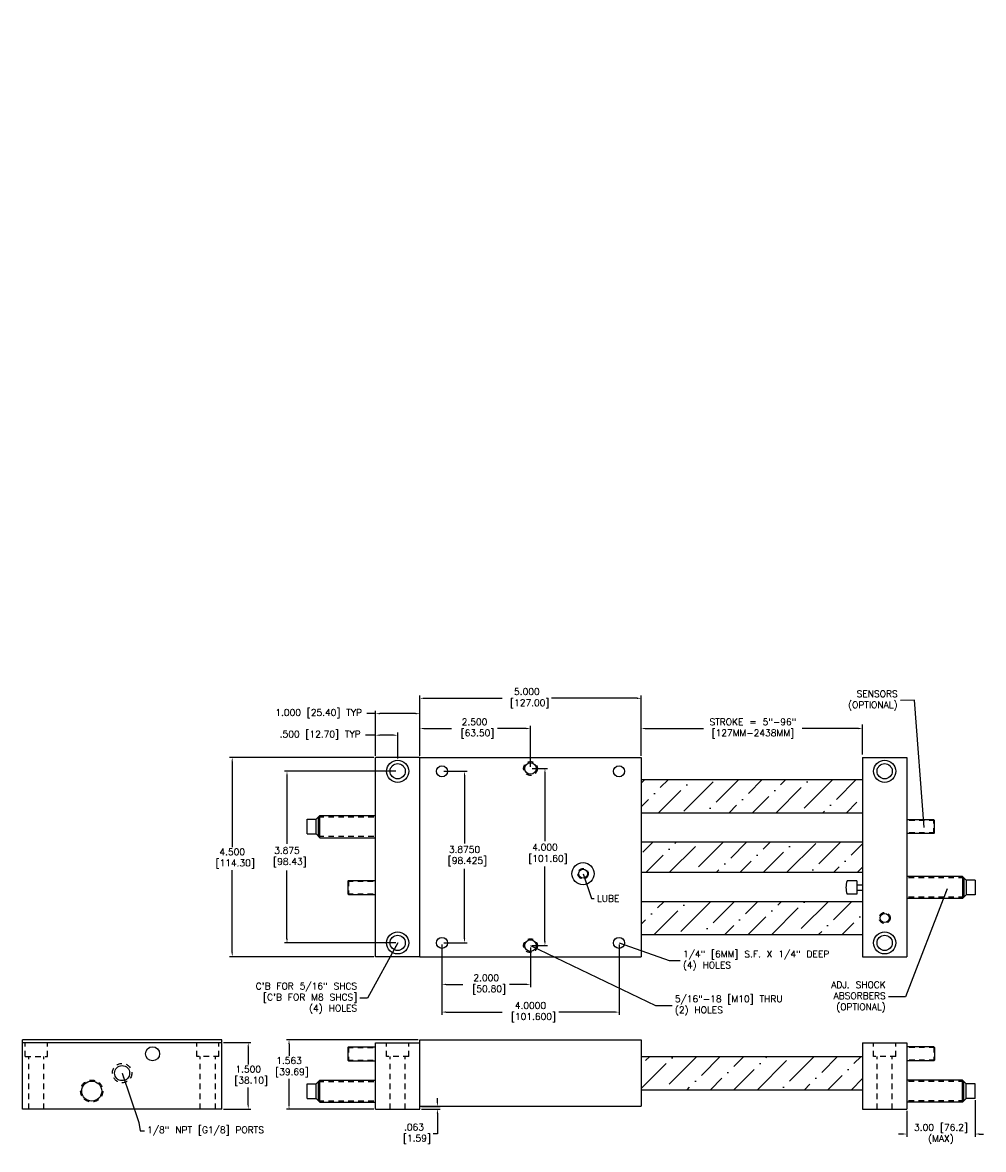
# Model space of a CAD drawing. Extents: x -20 to 27.2, y 0.3 to 41.4.
import ezdxf

# ---------------------------------------------------------------- set-up
doc = ezdxf.new("R2010")
doc.units = 0
doc.header["$MEASUREMENT"] = 0
doc.linetypes.add('HIDDEN2', pattern=[0.1875, 0.125, -0.0625])
doc.layers.get('0').update_dxf_attribs({"linetype": 'CONTINUOUS'})
doc.layers.get('DEFPOINTS').update_dxf_attribs({"linetype": 'CONTINUOUS'})
doc.styles.get("Standard").update_dxf_attribs({"font": 'txt.shx', "height": 0.15})
doc.styles.add('STYLE1', font='txt.shx', dxfattribs={"height": 0.15})
doc.dimstyles.new('British [M]', dxfattribs={"dimtxt": 0.15, "dimasz": 0.094, "dimexe": 0.06, "dimexo": 0.04, "dimgap": 0.06, "dimtad": 0, "dimtih": 1, "dimtoh": 1, "dimdec": 3, "dimzin": 4, "dimdsep": 46, "dimtxsty": 'STYLE1', "dimcen": 0.09, "dimadec": 0, "dimazin": 0, "dimtfac": 1, "dimtdec": 3, "dimtofl": 0, "dimtmove": 0, "dimatfit": 3, "dimfxl": 1, "dimtolj": 1, "dimtzin": 4, "dimarcsym": 0})
doc.dimstyles.get("Standard").update_dxf_attribs({"dimtxt": 0.15, "dimasz": 0.094, "dimexe": 0.094, "dimexo": 0.0625, "dimgap": 0.0625, "dimtad": 0, "dimtih": 1, "dimtoh": 1, "dimdec": 3, "dimzin": 4, "dimdsep": 46, "dimtxsty": 'STYLE1', "dimcen": 0.09, "dimadec": 0, "dimazin": 0, "dimtfac": 1, "dimtdec": 4, "dimtofl": 0, "dimtmove": 0, "dimatfit": 3, "dimfxl": 1, "dimtolj": 1, "dimtzin": 4, "dimarcsym": 0})

# ---------------------------------------------------------------- blocks, each defined once
blk = doc.blocks.new('*D0')
at = {"color": 0, "linetype": 'ByBlock'}
for p, q in [((-11, 24.852), (-11, 26.208)), ((-10.906, 26.148), (-9.143, 26.148)), ((-6.094, 26.148), (-8.023, 26.148)), ((-6, 24.852), (-6, 26.208))]:
    blk.add_line(p, q, dxfattribs=at)
for points in [[(-10.906, 26.163), (-10.906, 26.132), (-11, 26.148)], [(-6.094, 26.163), (-6.094, 26.132), (-6, 26.148)]]:
    blk.add_solid(points, dxfattribs=at)
at = {"layer": 'DEFPOINTS', "color": 0, "linetype": 'ByBlock'}
for p in [(-6, 26.148), (-11, 24.812), (-6, 24.812)]:
    blk.add_point(p, dxfattribs=at)
at = {"color": 0, "linetype": 'ByBlock', "insert": (-8.583, 26.148), "char_height": 0.15, "attachment_point": 5, "style": 'STYLE1'}
blk.add_mtext('\\A1;5.000\\P [127.00]', dxfattribs=at)
blk = doc.blocks.new('*D1')
at = {"color": 0, "linetype": 'ByBlock'}
for p, q in [((-6, 24.875), (-6, 25.559)), ((-5.906, 25.465), (-4.589, 25.465)), ((-1.094, 25.465), (-2.364, 25.465)), ((-1, 24.875), (-1, 25.559))]:
    blk.add_line(p, q, dxfattribs=at)
for points in [[(-5.906, 25.481), (-5.906, 25.449), (-6, 25.465)], [(-1.094, 25.481), (-1.094, 25.449), (-1, 25.465)]]:
    blk.add_solid(points, dxfattribs=at)
at = {"layer": 'DEFPOINTS', "color": 0, "linetype": 'ByBlock'}
for p in [(-1, 25.465), (-6, 24.812), (-1, 24.812)]:
    blk.add_point(p, dxfattribs=at)
at = {"color": 0, "linetype": 'ByBlock', "insert": (-3.477, 25.465), "char_height": 0.15, "attachment_point": 5, "style": 'STYLE1'}
blk.add_mtext('\\A1;STROKE = 5"-96"\\P[127MM-2438MM]', dxfattribs=at)
blk = doc.blocks.new('*D2')
at = {"color": 0, "linetype": 'ByBlock'}
for p, q in [((-12, 25.314), (-12.228, 25.314)), ((-12, 24.852), (-12, 25.374)), ((-11.594, 25.314), (-11.906, 25.314)), ((-11.5, 24.79), (-11.5, 25.374))]:
    blk.add_line(p, q, dxfattribs=at)
for points in [[(-11.906, 25.33), (-11.906, 25.299), (-12, 25.314)], [(-11.594, 25.33), (-11.594, 25.299), (-11.5, 25.314)]]:
    blk.add_solid(points, dxfattribs=at)
at = {"layer": 'DEFPOINTS', "color": 0, "linetype": 'ByBlock'}
for p in [(-12, 25.314), (-12, 24.812), (-11.5, 24.75)]:
    blk.add_point(p, dxfattribs=at)
at = {"color": 0, "linetype": 'ByBlock', "insert": (-13.251, 25.314), "char_height": 0.15, "attachment_point": 5, "style": 'STYLE1'}
blk.add_mtext('\\A1;.500 [12.70] TYP', dxfattribs=at)
blk = doc.blocks.new('*D3')
at = {"color": 0, "linetype": 'ByBlock'}
for p, q in [((-12, 25.801), (-12.2, 25.801)), ((-12, 24.852), (-12, 25.861)), ((-11.094, 25.801), (-11.906, 25.801)), ((-11, 24.852), (-11, 25.861))]:
    blk.add_line(p, q, dxfattribs=at)
for points in [[(-11.906, 25.816), (-11.906, 25.785), (-12, 25.801)], [(-11.094, 25.816), (-11.094, 25.785), (-11, 25.801)]]:
    blk.add_solid(points, dxfattribs=at)
at = {"layer": 'DEFPOINTS', "color": 0, "linetype": 'ByBlock'}
for p in [(-12, 25.801), (-12, 24.812), (-11, 24.812)]:
    blk.add_point(p, dxfattribs=at)
at = {"color": 0, "linetype": 'ByBlock', "insert": (-13.285, 25.801), "char_height": 0.15, "attachment_point": 5, "style": 'STYLE1'}
blk.add_mtext('\\A1;1.000 [25.40] TYP', dxfattribs=at)
blk = doc.blocks.new('*D5')
at = {"color": 0, "linetype": 'Continuous', "lineweight": -2}
for p, q in [((-10.5, 20.585), (-10.5, 19.628)), ((-8.5, 20.523), (-8.5, 19.628)), ((-10.406, 19.688), (-10.028, 19.688)), ((-8.594, 19.688), (-8.972, 19.688))]:
    blk.add_line(p, q, dxfattribs=at)
at = {"color": 0, "linetype": 'Continuous'}
for points in [[(-10.406, 19.703), (-10.406, 19.672), (-10.5, 19.688)], [(-8.594, 19.703), (-8.594, 19.672), (-8.5, 19.688)]]:
    blk.add_solid(points, dxfattribs=at)
at = {"layer": 'DEFPOINTS', "color": 0, "linetype": 'Continuous'}
for p in [(-10.5, 20.625), (-8.5, 20.562), (-8.5, 19.688)]:
    blk.add_point(p, dxfattribs=at)
at = {"color": 0, "linetype": 'Continuous', "insert": (-9.5, 19.688), "char_height": 0.15, "attachment_point": 5, "style": 'STYLE1'}
blk.add_mtext('\\A1;2.000\\P [50.80]', dxfattribs=at)
blk = doc.blocks.new('*D6')
at = {"color": 0, "linetype": 'ByBlock'}
for p, q in [((-11, 24.852), (-11, 25.525)), ((-10.906, 25.465), (-10.287, 25.465)), ((-8.594, 25.465), (-9.242, 25.465)), ((-8.5, 24.602), (-8.5, 25.525))]:
    blk.add_line(p, q, dxfattribs=at)
for points in [[(-10.906, 25.481), (-10.906, 25.449), (-11, 25.465)], [(-8.594, 25.481), (-8.594, 25.449), (-8.5, 25.465)]]:
    blk.add_solid(points, dxfattribs=at)
at = {"layer": 'DEFPOINTS', "color": 0, "linetype": 'ByBlock'}
for p in [(-8.5, 25.465), (-11, 24.812), (-8.5, 24.562)]:
    blk.add_point(p, dxfattribs=at)
at = {"color": 0, "linetype": 'ByBlock', "insert": (-9.764, 25.465), "char_height": 0.15, "attachment_point": 5, "style": 'STYLE1'}
blk.add_mtext('\\A1;2.500\\P [63.50]', dxfattribs=at)
blk = doc.blocks.new('*D7')
at = {"color": 0, "linetype": 'ByBlock'}
for p, q in [((-10.46, 24.5), (-9.93, 24.5)), ((-9.99, 24.406), (-9.99, 22.872)), ((-9.99, 20.719), (-9.99, 22.297)), ((-10.46, 20.625), (-9.93, 20.625))]:
    blk.add_line(p, q, dxfattribs=at)
for points in [[(-10.005, 24.406), (-9.974, 24.406), (-9.99, 24.5)], [(-10.005, 20.719), (-9.974, 20.719), (-9.99, 20.625)]]:
    blk.add_solid(points, dxfattribs=at)
at = {"layer": 'DEFPOINTS', "color": 0, "linetype": 'ByBlock'}
for p in [(-10.5, 24.5), (-10.5, 20.625), (-9.99, 20.625)]:
    blk.add_point(p, dxfattribs=at)
at = {"color": 0, "linetype": 'ByBlock', "insert": (-9.99, 22.584), "char_height": 0.15, "attachment_point": 5, "style": 'STYLE1'}
blk.add_mtext('\\A1;3.8750\\P [98.425]', dxfattribs=at)
blk = doc.blocks.new('*D8')
at = {"color": 0, "linetype": 'ByBlock'}
for p, q in [((-8.46, 24.562), (-8.113, 24.562)), ((-8.173, 24.468), (-8.173, 22.92)), ((-8.173, 20.657), (-8.173, 22.346)), ((-8.46, 20.562), (-8.113, 20.562))]:
    blk.add_line(p, q, dxfattribs=at)
for points in [[(-8.189, 24.468), (-8.158, 24.468), (-8.173, 24.562)], [(-8.189, 20.657), (-8.158, 20.657), (-8.173, 20.562)]]:
    blk.add_solid(points, dxfattribs=at)
at = {"layer": 'DEFPOINTS', "color": 0, "linetype": 'ByBlock'}
for p in [(-8.5, 24.562), (-8.5, 20.562), (-8.173, 20.562)]:
    blk.add_point(p, dxfattribs=at)
at = {"color": 0, "linetype": 'ByBlock', "insert": (-8.173, 22.633), "char_height": 0.15, "attachment_point": 5, "style": 'STYLE1'}
blk.add_mtext('\\A1;4.000\\P [101.60]', dxfattribs=at)
blk = doc.blocks.new('*D9')
at = {"color": 0, "linetype": 'Continuous', "lineweight": -2}
for p, q in [((-10.5, 20.585), (-10.5, 19.003)), ((-6.5, 20.585), (-6.5, 19.003)), ((-10.406, 19.062), (-9.142, 19.062)), ((-6.594, 19.062), (-7.858, 19.062))]:
    blk.add_line(p, q, dxfattribs=at)
at = {"color": 0, "linetype": 'Continuous'}
for points in [[(-10.406, 19.078), (-10.406, 19.047), (-10.5, 19.062)], [(-6.594, 19.078), (-6.594, 19.047), (-6.5, 19.062)]]:
    blk.add_solid(points, dxfattribs=at)
at = {"layer": 'DEFPOINTS', "color": 0, "linetype": 'Continuous'}
for p in [(-10.5, 20.625), (-6.5, 20.625), (-6.5, 19.062)]:
    blk.add_point(p, dxfattribs=at)
at = {"color": 0, "linetype": 'Continuous', "insert": (-8.5, 19.062), "char_height": 0.15, "attachment_point": 5, "style": 'STYLE1'}
blk.add_mtext('\\A1;4.0000\\P [101.600]', dxfattribs=at)
blk = doc.blocks.new('*D10')
at = {"color": 0, "linetype": 'Continuous', "lineweight": -2}
for p, q in [((-11.54, 24.5), (-14.06, 24.5)), ((-14, 24.406), (-14, 22.862)), ((-14, 20.719), (-14, 22.263)), ((-11.54, 20.625), (-14.06, 20.625))]:
    blk.add_line(p, q, dxfattribs=at)
at = {"color": 0, "linetype": 'Continuous'}
for points in [[(-14.016, 24.406), (-13.984, 24.406), (-14, 24.5)], [(-14.016, 20.719), (-13.984, 20.719), (-14, 20.625)]]:
    blk.add_solid(points, dxfattribs=at)
at = {"layer": 'DEFPOINTS', "color": 0, "linetype": 'Continuous'}
for p in [(-11.5, 24.5), (-14, 20.625), (-11.5, 20.625)]:
    blk.add_point(p, dxfattribs=at)
at = {"color": 0, "linetype": 'Continuous', "insert": (-14, 22.562), "char_height": 0.15, "attachment_point": 5, "style": 'STYLE1'}
blk.add_mtext('\\A1;3.875\\P [98.43]', dxfattribs=at)
blk = doc.blocks.new('*D11')
at = {"color": 0, "linetype": 'ByBlock'}
for p, q in [((-12.04, 24.812), (-15.297, 24.812)), ((-15.237, 24.718), (-15.237, 22.789)), ((-15.237, 20.407), (-15.237, 22.269)), ((-12.04, 20.312), (-15.297, 20.312))]:
    blk.add_line(p, q, dxfattribs=at)
for points in [[(-15.253, 24.718), (-15.222, 24.718), (-15.237, 24.812)], [(-15.253, 20.407), (-15.222, 20.407), (-15.237, 20.312)]]:
    blk.add_solid(points, dxfattribs=at)
at = {"layer": 'DEFPOINTS', "color": 0, "linetype": 'ByBlock'}
for p in [(-12, 24.812), (-15.237, 20.312), (-12, 20.312)]:
    blk.add_point(p, dxfattribs=at)
at = {"color": 0, "linetype": 'ByBlock', "insert": (-15.237, 22.529), "char_height": 0.15, "attachment_point": 5, "style": 'STYLE1'}
blk.add_mtext('\\A1;4.500\\P [114.30]', dxfattribs=at)
blk = doc.blocks.new('*D14')
at = {"color": 0, "linetype": 'ByBlock'}
for p, q in [((-11.04, 18.434), (-14.014, 18.434)), ((-13.954, 18.34), (-13.954, 18.076)), ((-13.954, 16.966), (-13.954, 17.556)), ((-12.04, 16.872), (-14.014, 16.872))]:
    blk.add_line(p, q, dxfattribs=at)
for points in [[(-13.97, 18.34), (-13.939, 18.34), (-13.954, 18.434)], [(-13.97, 16.966), (-13.939, 16.966), (-13.954, 16.872)]]:
    blk.add_solid(points, dxfattribs=at)
at = {"layer": 'DEFPOINTS', "color": 0, "linetype": 'ByBlock'}
for p in [(-13.954, 18.434), (-11, 18.434), (-12, 16.872)]:
    blk.add_point(p, dxfattribs=at)
at = {"color": 0, "linetype": 'ByBlock', "insert": (-13.954, 17.816), "char_height": 0.15, "attachment_point": 5, "style": 'STYLE1'}
blk.add_mtext('\\A1;1.563\\P [39.69]', dxfattribs=at)
blk = doc.blocks.new('*D15')
at = {"color": 0, "linetype": 'ByBlock'}
for p, q in [((-10.603, 17.028), (-10.603, 17.122)), ((-10.96, 16.934), (-10.543, 16.934)), ((-10.96, 16.872), (-10.543, 16.872)), ((-10.603, 16.778), (-10.603, 16.314)), ((-10.603, 16.314), (-10.697, 16.314))]:
    blk.add_line(p, q, dxfattribs=at)
for points in [[(-10.618, 17.028), (-10.587, 17.028), (-10.603, 16.934)], [(-10.618, 16.778), (-10.587, 16.778), (-10.603, 16.872)]]:
    blk.add_solid(points, dxfattribs=at)
at = {"layer": 'DEFPOINTS', "color": 0, "linetype": 'ByBlock'}
for p in [(-11, 16.934), (-11, 16.872), (-10.603, 16.872)]:
    blk.add_point(p, dxfattribs=at)
at = {"color": 0, "linetype": 'ByBlock', "insert": (-11.132, 16.314), "char_height": 0.15, "attachment_point": 5, "style": 'STYLE1'}
blk.add_mtext('\\A1;.063\\P [1.59]', dxfattribs=at)
blk = doc.blocks.new('*D17')
at = {"color": 0, "linetype": 'ByBlock'}
for p, q in [((1.544, 17.074), (1.544, 16.249)), ((0, 16.832), (0, 16.249)), ((-0.094, 16.309), (-0.188, 16.309)), ((1.638, 16.309), (1.732, 16.309))]:
    blk.add_line(p, q, dxfattribs=at)
for points in [[(-0.094, 16.325), (-0.094, 16.294), (0, 16.309)], [(1.638, 16.325), (1.638, 16.294), (1.544, 16.309)]]:
    blk.add_solid(points, dxfattribs=at)
at = {"layer": 'DEFPOINTS', "color": 0, "linetype": 'ByBlock'}
for p in [(1.544, 17.114), (0, 16.872), (1.544, 16.309)]:
    blk.add_point(p, dxfattribs=at)
at = {"color": 0, "linetype": 'ByBlock', "insert": (0.772, 16.309), "char_height": 0.15, "attachment_point": 5, "style": 'STYLE1'}
blk.add_mtext('\\A1;3.00 [76.2]\\P(MAX)', dxfattribs=at)
blk = doc.blocks.new('*D19')
at = {"color": 0, "linetype": 'ByBlock'}
for p, q in [((-15.434, 18.372), (-14.816, 18.372)), ((-14.876, 18.278), (-14.876, 17.882)), ((-14.876, 16.966), (-14.876, 17.362)), ((-15.434, 16.872), (-14.816, 16.872))]:
    blk.add_line(p, q, dxfattribs=at)
for points in [[(-14.891, 18.278), (-14.86, 18.278), (-14.876, 18.372)], [(-14.891, 16.966), (-14.86, 16.966), (-14.876, 16.872)]]:
    blk.add_solid(points, dxfattribs=at)
at = {"layer": 'DEFPOINTS', "color": 0, "linetype": 'ByBlock'}
for p in [(-15.474, 18.372), (-15.474, 16.872), (-14.876, 16.872)]:
    blk.add_point(p, dxfattribs=at)
at = {"color": 0, "linetype": 'ByBlock', "insert": (-14.876, 17.622), "char_height": 0.15, "attachment_point": 5, "style": 'STYLE1'}
blk.add_mtext('\\A1;1.500\\P [38.10]', dxfattribs=at)

msp = doc.modelspace()

# ---------------------------------------------------------------- hatches: boundary and pattern name
at = {"linetype": 'Continuous'}
h = msp.add_hatch(dxfattribs=at)
h.set_pattern_fill('ANSI36', color=256, scale=3, style=0)
h.paths.add_polyline_path([(-1, 24.3125), (-6, 24.3125), (-6, 23.5625), (-1, 23.5625)])
h.paths.add_polyline_path([(-1, 22.90625), (-6, 22.90625), (-6, 22.21875), (-1, 22.21875)])
h.paths.add_polyline_path([(-1, 21.5625), (-6, 21.5625), (-6, 20.8125), (-1, 20.8125)])
h.paths.add_polyline_path([(-1, 18.05921), (-6, 18.05921), (-6, 17.30921), (-1, 17.30921)])

# ---------------------------------------------------------------- linework, layer by layer
for p, q in [((-12, 20.3125), (-12, 24.8125)), ((-11, 24.8125), (-12, 24.8125)), ((-11, 24.8125), (-6, 24.8125)), ((-11, 20.3125), (-11, 24.8125)), ((-6, 24.8125), (-6, 20.3125)), ((-1, 24.8125), (0, 24.8125)), ((-1, 24.8125), (-1, 20.3125)), ((0, 24.8125), (0, 20.3125)), ((-6, 24.3125), (-1, 24.3125)), ((-13.54375, 23.085), (-13.54375, 23.415)), ((-13.54375, 23.415), (-13.34375, 23.415)), ((-13.25875, 23.5), (-13.34375, 23.415)), ((-13.34375, 23.085), (-13.34375, 23.415)), ((-13.29, 23.03125), (-13.29, 23.46875)), ((-13.25875, 23.5), (-12, 23.5)), ((-13.25875, 23), (-13.25875, 23.5)), ((-6, 23.5625), (-1, 23.5625)), ((0.613, 23.407), (0, 23.407)), ((0.628, 23.392), (0.613, 23.407)), ((0.628, 23.108), (0.628, 23.392)), ((-13.54375, 23.085), (-13.34375, 23.085)), ((-13.25875, 23), (-13.34375, 23.085)), ((-13.25875, 23), (-12, 23)), ((-6, 22.90625), (-1, 22.90625)), ((0.613, 23.093), (0, 23.093)), ((0.628, 23.108), (0.613, 23.093)), ((-6, 22.21875), (-1, 22.21875)), ((-12.628, 22.017), (-12.613, 22.032)), ((-12.628, 22.017), (-12.628, 21.733)), ((-12.613, 22.032), (-12, 22.032)), ((-1.125, 22.025), (-1.34629, 22.025)), ((-1.125, 22.025), (-1.125, 21.725)), ((-1.125, 21.9375), (-1, 21.9375)), ((1.25875, 22.125), (0, 22.125)), ((1.25875, 22.125), (1.25875, 21.625)), ((1.25875, 22.125), (1.34375, 22.04)), ((1.29, 22.09375), (1.29, 21.65625)), ((1.34375, 22.04), (1.34375, 21.71)), ((1.54375, 22.04), (1.34375, 22.04)), ((1.54375, 22.04), (1.54375, 21.71)), ((-12.628, 21.733), (-12.613, 21.718)), ((-12.613, 21.718), (-12, 21.718)), ((-1.125, 21.725), (-1.34629, 21.725)), ((-1.125, 21.8125), (-1, 21.8125)), ((1.25875, 21.625), (1.34375, 21.71)), ((1.54375, 21.71), (1.34375, 21.71)), ((-6, 21.5625), (-1, 21.5625)), ((1.25875, 21.625), (0, 21.625)), ((-6, 20.8125), (-1, 20.8125)), ((-11, 20.3125), (-12, 20.3125)), ((-11, 20.3125), (-6, 20.3125)), ((-1, 20.3125), (0, 20.3125)), ((-19.97371, 16.87171), (-19.97371, 18.43421)), ((-15.47371, 18.43421), (-19.97371, 18.43421)), ((-15.47371, 18.37171), (-19.97371, 18.37171)), ((-15.47371, 16.87171), (-15.47371, 18.43421)), ((-12, 16.87171), (-12, 18.37171)), ((-12, 18.37171), (-11, 18.37171)), ((-11, 16.87171), (-11, 18.43421)), ((-11, 18.43421), (-6, 18.43421)), ((-6, 18.43421), (-6, 16.93421)), ((-1, 18.37171), (-1, 16.87171)), ((-1, 18.37171), (0, 18.37171)), ((0, 18.37171), (0, 16.87171)), ((-12.628, 18.26371), (-12.613, 18.27871)), ((-12.628, 18.26371), (-12.628, 17.97971)), ((-12.613, 18.27871), (-12, 18.27871)), ((0.613, 18.27871), (0, 18.27871)), ((0.628, 18.26371), (0.613, 18.27871)), ((0.628, 18.26371), (0.628, 17.97971)), ((-12.628, 17.97971), (-12.613, 17.96471)), ((-12.613, 17.96471), (-12, 17.96471)), ((-6, 18.05921), (-1, 18.05921)), ((0.613, 17.96471), (0, 17.96471)), ((0.628, 17.97971), (0.613, 17.96471)), ((-13.54375, 17.44371), (-13.34375, 17.44371)), ((-13.54375, 17.11371), (-13.54375, 17.44371)), ((-13.25875, 17.52871), (-13.34375, 17.44371)), ((-13.34375, 17.11371), (-13.34375, 17.44371)), ((-13.29, 17.05996), (-13.29, 17.49746)), ((-13.25875, 17.52871), (-12, 17.52871)), ((-13.25875, 17.02871), (-13.25875, 17.52871)), ((-6, 17.30921), (-1, 17.30921)), ((1.25875, 17.52871), (0, 17.52871)), ((1.25875, 17.52871), (1.34375, 17.44371)), ((1.25875, 17.02871), (1.25875, 17.52871)), ((1.29, 17.05996), (1.29, 17.49746)), ((1.34375, 17.11371), (1.34375, 17.44371)), ((1.54375, 17.44371), (1.34375, 17.44371)), ((1.54375, 17.11371), (1.54375, 17.44371)), ((-13.54375, 17.11371), (-13.34375, 17.11371)), ((-13.25875, 17.02871), (-13.34375, 17.11371)), ((1.25875, 17.02871), (1.34375, 17.11371)), ((1.54375, 17.11371), (1.34375, 17.11371)), ((-15.47371, 16.87171), (-19.97371, 16.87171)), ((-13.25875, 17.02871), (-12, 17.02871)), ((-12, 16.87171), (-11, 16.87171)), ((-11, 16.93421), (-6, 16.93421)), ((-1, 16.87171), (0, 16.87171)), ((1.25875, 17.02871), (0, 17.02871))]:
    msp.add_line(p, q, dxfattribs=at)
at = {"linetype": 'HIDDEN2'}
for p, q in [((-13.29, 23.46875), (-12, 23.46875)), ((0.628, 23.392), (0, 23.392)), ((0.60938, 23.09375), (0.60938, 23.40625)), ((-13.29, 23.03125), (-12, 23.03125)), ((0.628, 23.108), (0, 23.108)), ((-12.628, 22.017), (-12, 22.017)), ((-12.60938, 22.03125), (-12.60938, 21.71875)), ((1.29, 22.09375), (0, 22.09375)), ((-12.628, 21.733), (-12, 21.733)), ((1.29, 21.65625), (0, 21.65625)), ((-19.91121, 18.05921), (-19.91121, 18.37171)), ((-19.41121, 18.05921), (-19.41121, 18.37171)), ((-16.03621, 18.05921), (-16.03621, 18.37171)), ((-15.53621, 18.05921), (-15.53621, 18.37171)), ((-11.75, 18.05921), (-11.75, 18.37171)), ((-11.25, 18.05921), (-11.25, 18.37171)), ((-0.75, 18.05921), (-0.75, 18.37171)), ((-0.25, 18.05921), (-0.25, 18.37171)), ((-12.628, 18.26371), (-12, 18.26371)), ((-12.60938, 18.27796), (-12.60938, 17.96546)), ((0.628, 18.26371), (0, 18.26371)), ((0.60938, 18.27796), (0.60938, 17.96546)), ((-19.91121, 18.05921), (-19.41121, 18.05921)), ((-19.83321, 16.87171), (-19.83321, 18.05921)), ((-19.48921, 16.87171), (-19.48921, 18.05921)), ((-15.53621, 18.05921), (-16.03621, 18.05921)), ((-15.95821, 16.87171), (-15.95821, 18.05921)), ((-15.61421, 16.87171), (-15.61421, 18.05921)), ((-12.628, 17.97971), (-12, 17.97971)), ((-11.25, 18.05921), (-11.75, 18.05921)), ((-11.672, 16.87171), (-11.672, 18.05921)), ((-11.328, 16.87171), (-11.328, 18.05921)), ((-0.25, 18.05921), (-0.75, 18.05921)), ((-0.672, 16.87171), (-0.672, 18.05921)), ((-0.328, 16.87171), (-0.328, 18.05921)), ((0.628, 17.97971), (0, 17.97971)), ((-13.29, 17.49746), (-12, 17.49746)), ((1.29, 17.49746), (0, 17.49746)), ((-13.29, 17.05996), (-12, 17.05996)), ((1.29, 17.05996), (0, 17.05996))]:
    msp.add_line(p, q, dxfattribs=at)
at = {"linetype": 'Continuous'}
for centre, radius in [((-11.5, 24.5), 0.25), ((-8.5, 24.5625), 0.1305), ((-0.5, 24.5), 0.25), ((-11.5, 24.5), 0.172), ((-10.5, 24.5), 0.125), ((-6.5, 24.5), 0.125), ((-0.5, 24.5), 0.172), ((-7.3125, 22.1875), 0.25), ((-7.3125, 22.1875), 0.0995), ((-0.5, 21.1875), 0.102), ((-11.5, 20.625), 0.25), ((-0.5, 20.625), 0.25), ((-11.5, 20.625), 0.172), ((-10.5, 20.625), 0.125), ((-8.5, 20.5625), 0.1305), ((-6.5, 20.625), 0.125), ((-0.5, 20.625), 0.172), ((-17.03621, 18.12171), 0.158), ((-17.72371, 17.68421), 0.1695), ((-18.41121, 17.27871), 0.22655)]:
    msp.add_circle(centre, radius, dxfattribs=at)
at = {"linetype": 'HIDDEN2'}
for centre, radius in [((-8.5, 24.5625), 0.15625), ((-7.3125, 22.1875), 0.118), ((-0.5, 21.1875), 0.125), ((-8.5, 20.5625), 0.15625), ((-17.72371, 17.68421), 0.21875), ((-18.41121, 17.27871), 0.25)]:
    msp.add_circle(centre, radius, dxfattribs=at)
at = {"linetype": 'Continuous'}
msp.add_arc((-0.96875, 21.875), 0.40625, 158.331815, 201.668185, dxfattribs=at)

# ---------------------------------------------------------------- texts
at = {"linetype": 'Continuous', "char_height": 0.125, "attachment_point": 4}
for insert in [(-8.51562, 41.40625), (-8.76562, 38.57812), (-7.78125, 36.07812), (-0.32812, 35.34375), (-0.57812, 32.51562), (-4.76562, 30.46875), (0.40625, 30.01562), (-5.01562, 27.64062), (-4.03125, 25.14062)]:
    msp.add_mtext('{ }', dxfattribs=dict(at, insert=insert))
at = {"linetype": 'Continuous', "char_height": 0.15, "style": 'STYLE1'}
for s, insert, attachment_point in [('SENSORS\\P(OPTIONAL)', (-0.20761, 26.09923), 6), ('LUBE', (-7, 21.625), 4), ('1/4" [6MM] S.F. X 1/4" DEEP\\P(4) HOLES', (-5.0557, 20.22353), 4), ('C\'B FOR 5/16" SHCS\\P[C\'B FOR M8 SHCS]\\P(4) HOLES', (-12.41525, 19.37383), 6), ('ADJ. SHOCK\\PABSORBERS\\P(OPTIONAL)', (-0.47552, 19.40501), 6), ('5/16"-18 [M10] THRU\\P(2) HOLES', (-5.23857, 19.21056), 4), ('1/8" NPT [G1/8] PORTS', (-17.15918, 16.37815), 4)]:
    msp.add_mtext(s, dxfattribs=dict(at, insert=insert, attachment_point=attachment_point))

# ---------------------------------------------------------------- dimensions: what is measured, and where the dimension line sits
at = {"linetype": 'Continuous'}
for base, p2, picture, middle in [((-6, 26.14779), (-6, 24.8125), '*D0', (-8.583, 26.14779)), ((-8.5, 25.46488), (-8.5, 24.5625), '*D6', (-9.76441, 25.46488))]:
    dim = msp.add_linear_dim(base=base, p1=(-11, 24.8125), p2=p2, dimstyle='British [M]', override={"dimpost": '\\P'}, dxfattribs=at)
    dim.commit()
    dim.dimension.update_dxf_attribs({"geometry": picture, "text_midpoint": middle, "dimtype": 160})
for base, p1, picture, middle in [((-12, 25.80055), (-11, 24.8125), '*D3', (-13.28549, 25.80055)), ((-12, 25.31441), (-11.5, 24.75), '*D2', (-13.25074, 25.31441))]:
    dim = msp.add_linear_dim(base=base, p1=p1, p2=(-12, 24.8125), text='<> TYP', dimstyle='British [M]', override={"dimpost": ''}, dxfattribs=at)
    dim.commit()
    dim.dimension.update_dxf_attribs({"geometry": picture, "text_midpoint": middle, "dimtype": 160})
dim = msp.add_linear_dim(base=(-1, 25.46509), p1=(-6, 24.8125), p2=(-1, 24.8125), text='STROKE = 5"-96"\\P[127MM-2438MM]', dimstyle='Standard', dxfattribs=at)
dim.commit()
dim.dimension.update_dxf_attribs({"geometry": '*D1', "text_midpoint": (-3.47685, 25.46509), "dimtype": 160})
for base, p1, p2, override, picture, middle in [((-15.23732, 20.3125), (-12, 24.8125), (-12, 20.3125), {"dimpost": '\\P'}, '*D11', (-15.23732, 22.5286)), ((-9.9898, 20.625), (-10.5, 24.5), (-10.5, 20.625), {"dimdec": 4, "dimpost": '\\P', "dimtdec": 4}, '*D7', (-9.9898, 22.58423)), ((-8.17344, 20.5625), (-8.5, 24.5625), (-8.5, 20.5625), {"dimpost": '\\P'}, '*D8', (-8.17344, 22.63285)), ((-13.9544492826, 18.4342117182), (-12, 16.8717117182), (-11, 18.4342117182), {"dimpost": '\\P'}, '*D14', (-13.9544492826, 17.8164321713)), ((-10.6026041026, 16.8717117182), (-11, 16.9342117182), (-11, 16.8717117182), {"dimpost": '\\P'}, '*D15', (-11.1316041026, 16.3142515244))]:
    dim = msp.add_linear_dim(base=base, p1=p1, p2=p2, angle=90, dimstyle='British [M]', override=override, dxfattribs=at)
    dim.commit()
    dim.dimension.update_dxf_attribs({"geometry": picture, "text_midpoint": middle, "dimtype": 160})
for base, p1, p2, picture, middle in [((-14, 20.625), (-11.5, 24.5), (-11.5, 20.625), '*D10', (-14, 22.5625)), ((-14.87557, 16.87171), (-15.47371, 18.37171), (-15.47371, 16.87171), '*D19', (-14.87557, 17.62171))]:
    dim = msp.add_linear_dim(base=base, p1=p1, p2=p2, angle=90, dimstyle='British [M]', override={"dimpost": '\\P'}, dxfattribs=at)
    dim.commit()
    dim.dimension.update_dxf_attribs({"geometry": picture, "text_midpoint": middle})
for base, p2, override, picture, middle in [((-8.5, 19.6875), (-8.5, 20.5625), {"dimpost": '\\P'}, '*D5', (-9.5, 19.6875)), ((-6.5, 19.0625), (-6.5, 20.625), {"dimdec": 4, "dimpost": '\\P', "dimtdec": 4}, '*D9', (-8.5, 19.0625))]:
    dim = msp.add_linear_dim(base=base, p1=(-10.5, 20.625), p2=p2, dimstyle='British [M]', override=override, dxfattribs=at)
    dim.commit()
    dim.dimension.update_dxf_attribs({"geometry": picture, "text_midpoint": middle})
dim = msp.add_linear_dim(base=(1.54375, 16.30921), p1=(0, 16.87171), p2=(1.54375, 17.11371), text='3.00 [76.2]\\P(MAX)', dimstyle='British [M]', override={"dimpost": '\\P'}, dxfattribs=at)
dim.commit()
dim.dimension.update_dxf_attribs({"geometry": '*D17', "text_midpoint": (0.77188, 16.30921)})

# ---------------------------------------------------------------- leaders
at = {"linetype": 'Continuous', "annotation_type": 0, "has_hookline": 1}
for points, hookline_direction, text_width in [([(0.3904, 23.22792), (0.17719, 26.10186), (-0.14511, 26.09923)], 1, 1.3), ([(-7.3125, 22.1875), (-7.125, 21.625), (-7.0625, 21.625)], 0, 0.54574), ([(0.90905, 21.84552), (-0.03301, 19.40501), (-0.41302, 19.40501)], 1, 1.35), ([(-11.5, 20.625), (-12.18359, 19.37603), (-12.35275, 19.37383)], 1, 2.475), ([(-6.5, 20.625), (-5.3682, 20.22353), (-5.1182, 20.22353)], 0, 3.07374), ([(-8.5, 20.5625), (-5.67564, 19.21131), (-5.30107, 19.21056)], 0, 2.475), ([(-17.72371, 17.68421), (-17.34843, 16.56916), (-17.31568, 16.37815), (-17.22168, 16.37815)], 0, 2.85)]:
    msp.add_leader(points, dimstyle='Standard', dxfattribs=dict(at, hookline_direction=hookline_direction, text_width=text_width))

doc.saveas('drawing.dxf')
